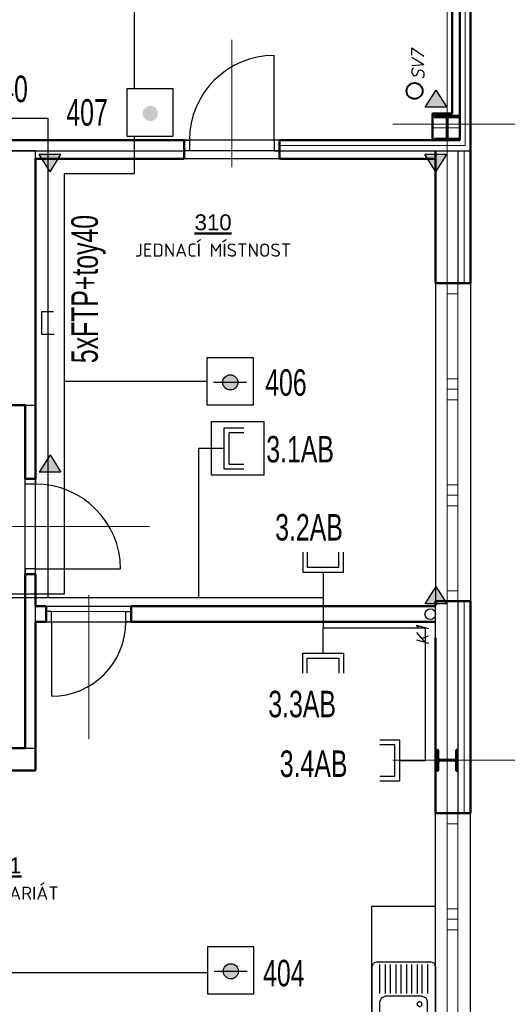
# Model space of a CAD drawing. Header units: millimetres. Extents: x -102634 to 407724, y -68883 to 155589.
# Tile 20 of 80: x 99414 to 104010, y -36085 to -26797. Entities that reach past the tile are written whole.
import ezdxf
from ezdxf.enums import TextEntityAlignment as Align
from ezdxf.lldxf.tags import DXFTag

# ---------------------------------------------------------------- set-up
doc = ezdxf.new("R2010")
doc.units = ezdxf.units.MM
doc.header["$LTSCALE"] = 20
for name, color, linetype in [('_EZS', 5, 'Continuous'), ('_SK popis', 3, 'Continuous'), ('_strukturka', 3, 'Continuous'), ('_trasy', 34, 'Continuous'), ('CA_drez pravouhly+odkap. plocha (85x60xEH87)', 7, 'Continuous'), ('IN_SANITA', 7, 'Continuous')]:
    doc.layers.add(name, color=color, linetype=linetype)
for name, color, linetype, lineweight in [('CKDVERE_', 7, 'Continuous', 25), ('CKDVERE_NADROVINOU', 7, 'DASHDOT', 18), ('CKDVERE_OSY', 8, 'Continuous', 18), ('CKDVERE_ZARUBNE_RAM', 7, 'Continuous', 25), ('CKIZOLACE', 7, 'Continuous', 18), ('CKOKNA', 7, 'Continuous', 18), ('CKPOPISM', 7, 'Continuous', 50), ('CKPOPISM_POPIS', 3, 'Continuous', 25), ('CKRASTR', 7, 'DASHDOT', 18), ('CKSTENY_NADROVINOU', 7, 'DASHDOT', 25), ('CKSTENY_PODROVINOU', 7, 'Continuous', 25), ('CKSTENY_REZ', 7, 'Continuous', 50), ('CKTEXTY_MALE', 8, 'Continuous', 18), ('CSPROFILY_OSY', 9, 'DASHDOT', 18), ('CSPROFILY_REZY', 7, 'Continuous', 50), ('ZTI-DEŠŤOVÁ-KANALIZACE', 7, 'KANALIZACE', 40), ('ZTI-SPLAŠKOVÁ KANALIZACE', 7, 'Continuous', 30)]:
    doc.layers.add(name, color=color, linetype=linetype, lineweight=lineweight)
doc.styles.add('Arial', font='arial.ttf', dxfattribs={"width": 0.8})
doc.styles.add('KURZIVA', font='italic__.ttf')
doc.styles.add('ROMANS', font='ic-romans.shx', dxfattribs={"width": 0.8})
doc.styles.get("Standard").update_dxf_attribs({"font": 'isocpeur.ttf'})
tags = doc.linetypes.add('DASHDOT', pattern=[25.4, 12.7, -6.35, 0, -6.35]).pattern_tags.tags
tags[10:11] = [DXFTag(74, 4), DXFTag(75, 0), DXFTag(340, '0'), DXFTag(46, 0.0), DXFTag(50, 0.0), DXFTag(44, 0.0), DXFTag(45, 0.0)]
tags[8:9] = [DXFTag(74, 4), DXFTag(75, 0), DXFTag(340, '0'), DXFTag(46, 0.0), DXFTag(50, 0.0), DXFTag(44, 0.0), DXFTag(45, 0.0)]
tags[6:7] = [DXFTag(74, 4), DXFTag(75, 0), DXFTag(340, '0'), DXFTag(46, 0.0), DXFTag(50, 0.0), DXFTag(44, 0.0), DXFTag(45, 0.0)]
tags[4:5] = [DXFTag(74, 4), DXFTag(75, 0), DXFTag(340, '0'), DXFTag(46, 0.0), DXFTag(50, 0.0), DXFTag(44, 0.0), DXFTag(45, 0.0)]
tags = doc.linetypes.add('DASHED', pattern=[19.05, 12.7, -6.35]).pattern_tags.tags
tags[6:7] = [DXFTag(74, 4), DXFTag(75, 0), DXFTag(340, '0'), DXFTag(46, 0.0), DXFTag(50, 0.0), DXFTag(44, 0.0), DXFTag(45, 0.0)]
tags[4:5] = [DXFTag(74, 4), DXFTag(75, 0), DXFTag(340, '0'), DXFTag(46, 0.0), DXFTag(50, 0.0), DXFTag(44, 0.0), DXFTag(45, 0.0)]
doc.linetypes.add('IZOLACE_POLYSTYREN_EXPANDOVANY', pattern='A,1,[224,CADKON.SHX,S=0.01,R=0,X=-0.5,Y=-1.74],-2', length=3)
doc.linetypes.add('IZOLACE_POLYSTYREN_PENOVY', pattern='A,0.001,[228,CADKON.SHX,S=0.1,R=0,X=0,Y=0],-2', length=2.001)
doc.linetypes.add('KANALIZACE', pattern='A,30,-3.5,["C",Standard,S=2.54,R=0,X=-3.81,Y=-1.27],-0.001', length=33.501)

# ---------------------------------------------------------------- blocks, each defined once
blk = doc.blocks.new('SK2_stěna')
for p, q in [((428.9, 191.6), (240.6, 191.6)), ((240.6, 191.6), (240.6, -191.6)), ((428.9, 148.8), (288, 148.8)), ((288, 148.8), (288, -147.3)), ((240.6, 0), (0, 0)), ((288, -147.3), (428.9, -147.3)), ((240.6, -191.6), (428.9, -191.6))]:
    blk.add_line(p, q)
blk = doc.blocks.new('OK')
h = blk.add_hatch(color=256)
edge = h.paths.add_edge_path()
edge.add_arc((0, 0), 71.5, 0, 360)
blk.add_line((-158.5, 2.4), (154.3, 2.4))
blk.add_lwpolyline([(217.2, -213), (217.2, 231.4), (-220.2, 231.4), (-220.2, -213)], close=True)
blk.add_circle((0, 0), 71.5)
blk = doc.blocks.new('tlačítkový')
h = blk.add_hatch(color=256)
edge = h.paths.add_edge_path()
edge.add_arc((220.2, 213), 71.5, 0, 360)
blk.add_lwpolyline([(437.4, 0), (437.4, 444.4), (0, 444.4), (0, 0)], close=True)
blk = doc.blocks.new('drez pravouhly+odkap. plocha (85x60xEH87)_P')
at = {"layer": 'CA_drez pravouhly+odkap. plocha (85x60xEH87)', "linetype": 'ByBlock', "transparency": 33554687}
for p, q in [((-0.4104, -0.0146), (-0.375, 0)), ((-0.375, 0), (-0.1, 0)), ((-0.1, 0), (0.375, 0)), ((0.4104, -0.0146), (0.375, 0)), ((-0.4104, -0.0146), (-0.425, -0.05)), ((-0.425, -0.55), (-0.425, -0.05)), ((-0.4, -0.075), (-0.125, -0.075)), ((-0.1, -0.125), (-0.0854, -0.0896)), ((-0.05, -0.075), (-0.0854, -0.0896)), ((0.3, -0.075), (-0.05, -0.075)), ((0.3, -0.075), (0.3354, -0.0896)), ((0.35, -0.125), (0.3354, -0.0896)), ((0.4104, -0.0146), (0.425, -0.05)), ((0.425, -0.55), (0.425, -0.05)), ((-0.125, -0.125), (-0.4, -0.125)), ((-0.4, -0.175), (-0.125, -0.175)), ((-0.1, -0.125), (-0.1, -0.475)), ((-0.0375, -0.1283), (-0.05, -0.15)), ((-0.0375, -0.1717), (-0.05, -0.15)), ((-0.0125, -0.1283), (-0.0375, -0.1283)), ((-0.0125, -0.1717), (-0.0375, -0.1717)), ((0, -0.15), (-0.0125, -0.1283)), ((0, -0.15), (-0.0125, -0.1717)), ((0.35, -0.125), (0.35, -0.475)), ((-0.125, -0.225), (-0.4, -0.225)), ((-0.4, -0.275), (-0.125, -0.275)), ((-0.125, -0.325), (-0.4, -0.325)), ((-0.4, -0.375), (-0.125, -0.375)), ((-0.125, -0.425), (-0.4, -0.425)), ((-0.425, -0.55), (-0.4104, -0.5854)), ((-0.4, -0.475), (-0.125, -0.475)), ((-0.125, -0.525), (-0.4, -0.525)), ((-0.0854, -0.5104), (-0.1, -0.475)), ((-0.0854, -0.5104), (-0.05, -0.525)), ((0.3, -0.525), (-0.05, -0.525)), ((0.3354, -0.5104), (0.3, -0.525)), ((0.3354, -0.5104), (0.35, -0.475)), ((0.425, -0.55), (0.4104, -0.5854)), ((-0.375, -0.6), (-0.4104, -0.5854)), ((-0.375, -0.6), (-0.1, -0.6)), ((-0.1, -0.6), (0.375, -0.6)), ((0.375, -0.6), (0.4104, -0.5854))]:
    blk.add_line(p, q, dxfattribs=at)
blk = doc.blocks.new('CK_S_EXT_HEAHEA200')
at = {"transparency": 33554687}
for p, q in [((-100, 95), (100, 95)), ((-100, 95), (-100, 85)), ((100, 95), (100, 85)), ((-100, 85), (-21.25, 85)), ((-3.25, -67), (-3.25, 67)), ((3.25, -67), (3.25, 67)), ((100, 85), (21.25, 85)), ((-100, -95), (-100, -85)), ((-100, -85), (-21.25, -85)), ((100, -85), (21.25, -85)), ((100, -95), (100, -85)), ((-100, -95), (100, -95))]:
    blk.add_line(p, q, dxfattribs=at)
for centre, start, end in [((-21.25, 67), 0, 90), ((21.25, 67), 90, 180), ((-21.25, -67), 270, 0), ((21.25, -67), 180, 270)]:
    blk.add_arc(centre, 18, start, end, dxfattribs=at)
blk = doc.blocks.new('CK_S_EXT_HEAHEA240')
at = {"transparency": 33554687}
for p, q in [((-120, 115), (120, 115)), ((-120, 115), (-120, 103)), ((-120, 103), (-24.75, 103)), ((120, 103), (24.75, 103)), ((120, 115), (120, 103)), ((-3.75, -82), (-3.75, 82)), ((3.75, -82), (3.75, 82)), ((-120, -115), (-120, -103)), ((-120, -103), (-24.75, -103)), ((-120, -115), (120, -115)), ((120, -103), (24.75, -103)), ((120, -115), (120, -103))]:
    blk.add_line(p, q, dxfattribs=at)
for centre, start, end in [((-24.75, 82), 0, 90), ((24.75, 82), 90, 180), ((-24.75, -82), 270, 0), ((24.75, -82), 180, 270)]:
    blk.add_arc(centre, 21, start, end, dxfattribs=at)
blk = doc.blocks.new('CKBL2010716102432', base_point=(100937, -31650))
blk = doc.blocks.new('CKBL2010716102454', base_point=(99257, -36297))
blk = doc.blocks.new('žlab soklový')
at = {"layer": '_trasy'}
h = blk.add_hatch(color=256, dxfattribs=at)
edge = h.paths.add_edge_path()
edge.add_line((394.8, 0), (556.9, -102.9))
edge = h.paths.add_edge_path()
edge.add_line((394.8, 0), (556.9, 102.9))
edge = h.paths.add_edge_path()
edge.add_line((556.9, -102.9), (556.9, 102.9))
h.paths.add_polyline_path([(0, -102.9), (0, 102.9), (162.1, 0)])
at = {"layer": '_trasy', "linetype": 'Continuous'}
for p, q in [((162.1, 0), (0, 102.9)), ((0, -102.9), (0, 102.9)), ((162.1, 0), (0, -102.9))]:
    blk.add_line(p, q, dxfattribs=at)

msp = doc.modelspace()

# ---------------------------------------------------------------- linework, layer by layer
at = {"layer": '_EZS'}
for p, q in [((100492.9, -25322.6), (100492.9, -27449.8)), ((100492.9, -27894.2), (100492.9, -28251.1)), ((100492.9, -28251.1), (99832.8, -28251.1)), ((99832.8, -28251.1), (99832.8, -32214.8)), ((101179.2, -30208.8), (99832.8, -30208.8)), ((99832.8, -32214.8), (99327.3, -32214.8)), ((95436.6, -35783.3), (101184.5, -35783.3))]:
    msp.add_line(p, q, dxfattribs=at)
at = {"layer": '_strukturka'}
for p, q in [((97625.3, -27724.4), (99680.4, -27724.4)), ((99680.4, -27724.4), (99680.4, -32249.6)), ((99734.1, -29552.9), (99618.9, -29552.9)), ((99618.9, -29552.9), (99618.9, -29761.5)), ((99618.9, -29761.5), (99739.6, -29761.5)), ((101098.5, -30841.3), (101098.5, -32249.6)), ((102273.7, -32249.6), (99240.4, -32249.6)), ((102273.7, -32249.6), (102273.7, -32532.7)), ((102273.7, -32532.7), (103237.9, -32532.7)), ((103237.9, -33784.7), (103237.9, -32532.7))]:
    msp.add_line(p, q, dxfattribs=at)
at = {"layer": '_strukturka', "linetype": 'DASHED', "ltscale": 0.5}
msp.add_lwpolyline([(101218.8, -31091.3), (101718.8, -31091.3), (101718.8, -30591.3), (101218.8, -30591.3)], close=True, dxfattribs=at)
at = {"layer": 'CKDVERE_'}
for p, q in [((101814.4, -27933), (101814.4, -27133)), ((99564.4, -31978), (100364.4, -31978)), ((99714.4, -32478), (99714.4, -33178))]:
    msp.add_line(p, q, dxfattribs=at)
for centre, radius, start, end in [((101814.4, -27933), 800, 90, 180), ((99564.4, -31978), 800, 0, 90), ((99714.4, -32478), 700, 270, 0)]:
    msp.add_arc(centre, radius, start, end, dxfattribs=at)
at = {"layer": 'CKDVERE_NADROVINOU'}
for p, q in [((101814.4, -27933), (101014.4, -27933)), ((101814.4, -28033), (101014.4, -28033)), ((99464.4, -31978), (99464.4, -31178)), ((99564.4, -31978), (99564.4, -31178)), ((99714.4, -32378), (100414.4, -32378)), ((99714.4, -32478), (100414.4, -32478))]:
    msp.add_line(p, q, dxfattribs=at)
at = {"layer": 'CKDVERE_OSY'}
for p, q in [((101414.4, -26988), (101414.4, -28188)), ((99209.4, -31578), (100637.2, -31578)), ((100064.4, -32223), (100064.4, -33584))]:
    msp.add_line(p, q, dxfattribs=at)
at = {"layer": 'CKDVERE_ZARUBNE_RAM'}
for p, q in [((100964.4, -27933), (101014.4, -27933)), ((100964.4, -28033), (100964.4, -27933)), ((101014.4, -27933), (101014.4, -28033)), ((101864.4, -27933), (101814.4, -27933)), ((101814.4, -27933), (101814.4, -28033)), ((101864.4, -28033), (101864.4, -27933)), ((101014.4, -28033), (100964.4, -28033)), ((101814.4, -28033), (101864.4, -28033)), ((99464.4, -31178), (99464.4, -31128)), ((99464.4, -31128), (99564.4, -31128)), ((99564.4, -31178), (99464.4, -31178)), ((99564.4, -31128), (99564.4, -31178)), ((99564.4, -31978), (99464.4, -31978)), ((99464.4, -31978), (99464.4, -32028)), ((99464.4, -32028), (99564.4, -32028)), ((99564.4, -32028), (99564.4, -31978)), ((99714.4, -32378), (99664.4, -32378)), ((99664.4, -32378), (99664.4, -32478)), ((99714.4, -32478), (99714.4, -32378)), ((100414.4, -32478), (100414.4, -32378)), ((100414.4, -32378), (100464.4, -32378)), ((100464.4, -32378), (100464.4, -32478)), ((99664.4, -32478), (99714.4, -32478)), ((100464.4, -32478), (100414.4, -32478))]:
    msp.add_line(p, q, dxfattribs=at)
at = {"layer": 'CKIZOLACE', "linetype": 'IZOLACE_POLYSTYREN_PENOVY', "ltscale": 5}
msp.add_lwpolyline([(101864.4, -27983), (103614.4, -27983), (103614.4, -26033)], dxfattribs=at)
at = {"layer": 'CKIZOLACE', "linetype": 'IZOLACE_POLYSTYREN_EXPANDOVANY', "ltscale": 3}
for points in [[(103604.4, -28033), (103604.4, -29283)], [(103604.4, -32283), (103604.4, -34283)]]:
    msp.add_lwpolyline(points, dxfattribs=at)
at = {"layer": 'CKOKNA'}
for p, q in [((103444.4, -29383), (103444.4, -29283)), ((103544.4, -29283), (103444.4, -29283)), ((103544.4, -29383), (103544.4, -29283)), ((103444.4, -29383), (103444.4, -30183)), ((103544.4, -29383), (103444.4, -29383)), ((103544.4, -29383), (103544.4, -30183)), ((103444.4, -30283), (103444.4, -30183)), ((103544.4, -30183), (103444.4, -30183)), ((103544.4, -30283), (103544.4, -30183)), ((103544.4, -30283), (103444.4, -30283)), ((103444.4, -30383), (103444.4, -30283)), ((103544.4, -30383), (103544.4, -30283)), ((103444.4, -30383), (103444.4, -31183)), ((103544.4, -30383), (103444.4, -30383)), ((103544.4, -30383), (103544.4, -31183)), ((103444.4, -31283), (103444.4, -31183)), ((103544.4, -31183), (103444.4, -31183)), ((103544.4, -31283), (103544.4, -31183)), ((103544.4, -31283), (103444.4, -31283)), ((103444.4, -31383), (103444.4, -31283)), ((103544.4, -31383), (103544.4, -31283)), ((103444.4, -31383), (103444.4, -32183)), ((103544.4, -31383), (103444.4, -31383)), ((103544.4, -31383), (103544.4, -32183)), ((103544.4, -32183), (103444.4, -32183)), ((103444.4, -32183), (103444.4, -32283)), ((103544.4, -32183), (103544.4, -32283)), ((103544.4, -32283), (103444.4, -32283)), ((103444.4, -34383), (103444.4, -34283)), ((103544.4, -34283), (103444.4, -34283)), ((103544.4, -34383), (103544.4, -34283)), ((103444.4, -35183), (103444.4, -34383)), ((103544.4, -34383), (103444.4, -34383)), ((103544.4, -35183), (103544.4, -34383)), ((103544.4, -35183), (103444.4, -35183)), ((103444.4, -35183), (103444.4, -35283)), ((103544.4, -35183), (103544.4, -35283)), ((103544.4, -35283), (103444.4, -35283)), ((103444.4, -35283), (103444.4, -35383)), ((103544.4, -35283), (103544.4, -35383)), ((103444.4, -36183), (103444.4, -35383)), ((103544.4, -35383), (103444.4, -35383)), ((103544.4, -36183), (103544.4, -35383))]:
    msp.add_line(p, q, dxfattribs=at)
at = {"layer": 'CKRASTR'}
for p, q in [((103444.4, -40515.3), (103444.4, -4783)), ((102932.3, -27783), (107536.7, -27783)), ((102932.3, -33783), (107536.7, -33783))]:
    msp.add_line(p, q, dxfattribs=at)
at = {"layer": 'CKSTENY_NADROVINOU'}
for p, q in [((101864.4, -27933), (100964.4, -27933)), ((101864.4, -28033), (100964.4, -28033)), ((101864.4, -28108), (100964.4, -28108)), ((99464.4, -32028), (99464.4, -31128)), ((99564.4, -32028), (99564.4, -31128)), ((99664.4, -32328), (100464.4, -32328)), ((99664.4, -32478), (100464.4, -32478))]:
    msp.add_line(p, q, dxfattribs=at)
at = {"layer": 'CKSTENY_PODROVINOU'}
for p, q in [((103564.4, -27933), (103564.4, -26033)), ((103664.4, -28033), (103664.4, -26033)), ((86724.4, -27933), (100964.4, -27933)), ((100964.4, -27933), (100964.4, -28033)), ((101864.4, -27933), (103564.4, -27933)), ((101864.4, -27933), (101864.4, -28033)), ((86724.4, -28033), (100964.4, -28033)), ((99564.4, -28033), (99339.4, -28033)), ((99564.4, -28033), (100964.4, -28033)), ((99564.4, -28107.9), (99564.4, -28033)), ((101864.4, -28033), (103334.4, -28033)), ((101864.4, -28033), (103664.4, -28033)), ((103334.4, -28033), (103664.4, -28033)), ((103544.4, -28033), (103544.4, -29283)), ((103544.4, -28033), (103664.4, -28033)), ((103334.4, -29283), (103334.4, -32283)), ((103544.4, -29283), (103664.4, -29283)), ((103664.4, -29283), (103664.4, -32283)), ((99464.4, -30433), (99564.4, -30433)), ((103544.4, -32283), (103544.4, -34283)), ((103544.4, -32283), (103664.4, -32283)), ((103334.4, -32628), (103334.4, -32328)), ((99464.4, -33668), (99564.4, -33668)), ((103334.4, -37283), (103334.4, -34283)), ((103544.4, -34283), (103664.4, -34283)), ((103664.4, -37283), (103664.4, -34283))]:
    msp.add_line(p, q, dxfattribs=at)
at = {"layer": 'CKSTENY_PODROVINOU', "color": 0, "linetype": 'Continuous'}
msp.add_line((99564.4, -32478), (99564.4, -32328), dxfattribs=at)
at = {"layer": 'CKSTENY_REZ'}
for p, q in [((103489.4, -26033), (103489.4, -27683)), ((103564.4, -27933), (103564.4, -26033)), ((103664.4, -28033), (103664.4, -26033)), ((103304.4, -27683), (103304.4, -27933)), ((103489.4, -27683), (103304.4, -27683)), ((100964.4, -27933), (99339.4, -27933)), ((100964.4, -28033), (100964.4, -27933)), ((101864.4, -28033), (101864.4, -27933)), ((103564.4, -27933), (101864.4, -27933)), ((100964.4, -28108), (100964.4, -28033)), ((101864.4, -28108), (101864.4, -28033)), ((103334.4, -28033), (103334.4, -28108)), ((103334.4, -28033), (103334.4, -29283)), ((103664.4, -28033), (103664.4, -29283)), ((99564.4, -30433), (99564.4, -28107.9)), ((99564.4, -28107.9), (99564.4, -28108)), ((99564.4, -28108), (100964.4, -28108)), ((101864.4, -28108), (103334.4, -28108)), ((103664.4, -29283), (103334.4, -29283)), ((99339.4, -30433), (99464.4, -30433)), ((99464.4, -31128), (99464.4, -30433)), ((99564.4, -31128), (99564.4, -30433)), ((99564.4, -31128), (99464.4, -31128)), ((99564.4, -32028), (99464.4, -32028)), ((99464.4, -33668), (99464.4, -32028)), ((99564.4, -32328), (99564.4, -32028)), ((103664.4, -32283), (103334.4, -32283)), ((103334.4, -32283), (103334.4, -32328)), ((103664.4, -32283), (103664.4, -34283)), ((99564.4, -32328), (99664.4, -32328)), ((99664.4, -32478), (99664.4, -32328)), ((100464.4, -32328), (103334.4, -32328)), ((100464.4, -32478), (100464.4, -32328)), ((99564.4, -32478), (99664.4, -32478)), ((99564.4, -33878), (99564.4, -32478)), ((100464.4, -32478), (103334.4, -32478)), ((103334.4, -32628), (103334.4, -34283)), ((97564.4, -33668), (99464.4, -33668)), ((96124.4, -33878), (99564.4, -33878)), ((103664.4, -34283), (103334.4, -34283))]:
    msp.add_line(p, q, dxfattribs=at)
at = {"layer": 'CSPROFILY_OSY'}
for p, q in [((103444.4, -27693), (103444.4, -27943)), ((103574.4, -27818), (103314.4, -27818)), ((103444.4, -33893), (103444.4, -33673)), ((103549.4, -33783), (103339.4, -33783))]:
    msp.add_line(p, q, dxfattribs=at)
at = {"layer": 'IN_SANITA', "linetype": 'Continuous'}
for p, q in [((102734.4, -37658.5), (102734.4, -35158.5)), ((102734.4, -35158.5), (103334.4, -35158.5))]:
    msp.add_line(p, q, dxfattribs=at)
at = {"layer": 'ZTI-DEŠŤOVÁ-KANALIZACE'}
msp.add_circle((103136.3, -27468.5), 75, dxfattribs=at)
msp.add_circle((103136.3, -27468.5), 75, dxfattribs=at)
at = {"layer": 'ZTI-SPLAŠKOVÁ KANALIZACE'}
msp.add_circle((103284.4, -32403.9), 50, dxfattribs=at)

# ---------------------------------------------------------------- block references
at = {"layer": '_EZS'}
for name, p in [('tlačítkový', (100424.4, -27894.2)), ('OK', (101399.4, -30218)), ('OK', (101404.7, -35773.2))]:
    msp.add_blockref(name, p, dxfattribs=at)
at = {"layer": '_strukturka'}
for name, p, rotation in [('žlab soklový', (103336.9, -27623), 90), ('žlab soklový', (99700.2, -31064.9), 90), ('žlab soklový', (103336.9, -32305.6), 90), ('SK2_stěna', (102273.7, -32249.6), 90), ('SK2_stěna', (103237.9, -33784.7), 180)]:
    msp.add_blockref(name, p, dxfattribs=dict(at, rotation=rotation))
at = {"layer": '_strukturka', "xscale": -1, "rotation": 90}
for name, p in [('žlab soklový', (99700.2, -28068.2)), ('žlab soklový', (103336.9, -28068.2)), ('SK2_stěna', (102273.7, -32532.7))]:
    msp.add_blockref(name, p, dxfattribs=at)
at = {"layer": '_strukturka'}
msp.add_blockref('SK2_stěna', (101098.5, -30841.3), dxfattribs=at)
at = {"layer": 'CKPOPISM'}
ref = msp.add_blockref('CKBL2010716102432', (101237.3, -29032.8), dxfattribs=dict(at, xscale=0.5, yscale=0.5, zscale=0.5))
ref.add_attrib('JMENO', 'JEDNACÍ MÍSTNOST', dxfattribs={"layer": 'CKPOPISM_POPIS', "height": 125}).set_placement((101237.3, -29032.8), align=Align.CENTER)
ref.add_attrib('CISLO', '%%U310', dxfattribs={"height": 150, "style": 'Arial'}).set_placement((101237.3, -28782.8), align=Align.CENTER)
ref = msp.add_blockref('CKBL2010716102454', (99257.2, -35098.6), dxfattribs=dict(at, xscale=0.5, yscale=0.5, zscale=0.5))
ref.add_attrib('JMENO', 'SEKRETARIÁT', dxfattribs={"layer": 'CKPOPISM_POPIS', "height": 125}).set_placement((99257.2, -35098.6), align=Align.CENTER)
ref.add_attrib('CISLO', '%%U311', dxfattribs={"height": 150, "style": 'Arial'}).set_placement((99257.2, -34848.6), align=Align.CENTER)
at = {"layer": 'CSPROFILY_REZY'}
for name, p, rotation in [('CK_S_EXT_HEAHEA240', (103444.4, -27818), 180), ('CK_S_EXT_HEAHEA200', (103444.4, -33783), 90)]:
    msp.add_blockref(name, p, dxfattribs=dict(at, rotation=rotation))
at = {"layer": 'IN_SANITA', "linetype": 'Continuous', "xscale": 1000, "yscale": 1000, "zscale": 1000, "rotation": 270}
msp.add_blockref('drez pravouhly+odkap. plocha (85x60xEH87)_P', (103334.4, -36108.5), dxfattribs=at)

# ---------------------------------------------------------------- texts
at = {"layer": '_EZS', "style": 'ROMANS', "width": 0.7}
for s, p in [('407', (99853.9, -27796.2)), ('406', (101728.6, -30344.1)), ('404', (101708.6, -35915.1))]:
    msp.add_text(s, height=250, dxfattribs=at).set_placement(p)
msp.add_text('5xFTP+toy40', height=250, rotation=90, dxfattribs=at).set_placement((100151, -30036.7))
at = {"layer": '_SK popis', "style": 'ROMANS', "width": 0.7}
for s, p in [('9xUTP+2xtoy40', (97819.8, -27574.3)), ('3.1AB', (101738.7, -30973.2)), ('3.2AB', (101822.6, -31709.5)), ('3.3AB', (101757.6, -33377)), ('3.4AB', (101866, -33940))]:
    msp.add_text(s, height=250, dxfattribs=at).set_placement(p)
at = {"layer": 'CKTEXTY_MALE', "style": 'KURZIVA'}
for s, p in [('SV7', (103225, -27363.6)), ('K1', (103268.8, -32696.1))]:
    msp.add_text(s, height=115, rotation=90, dxfattribs=at).set_placement(p)

doc.saveas('drawing.dxf')
